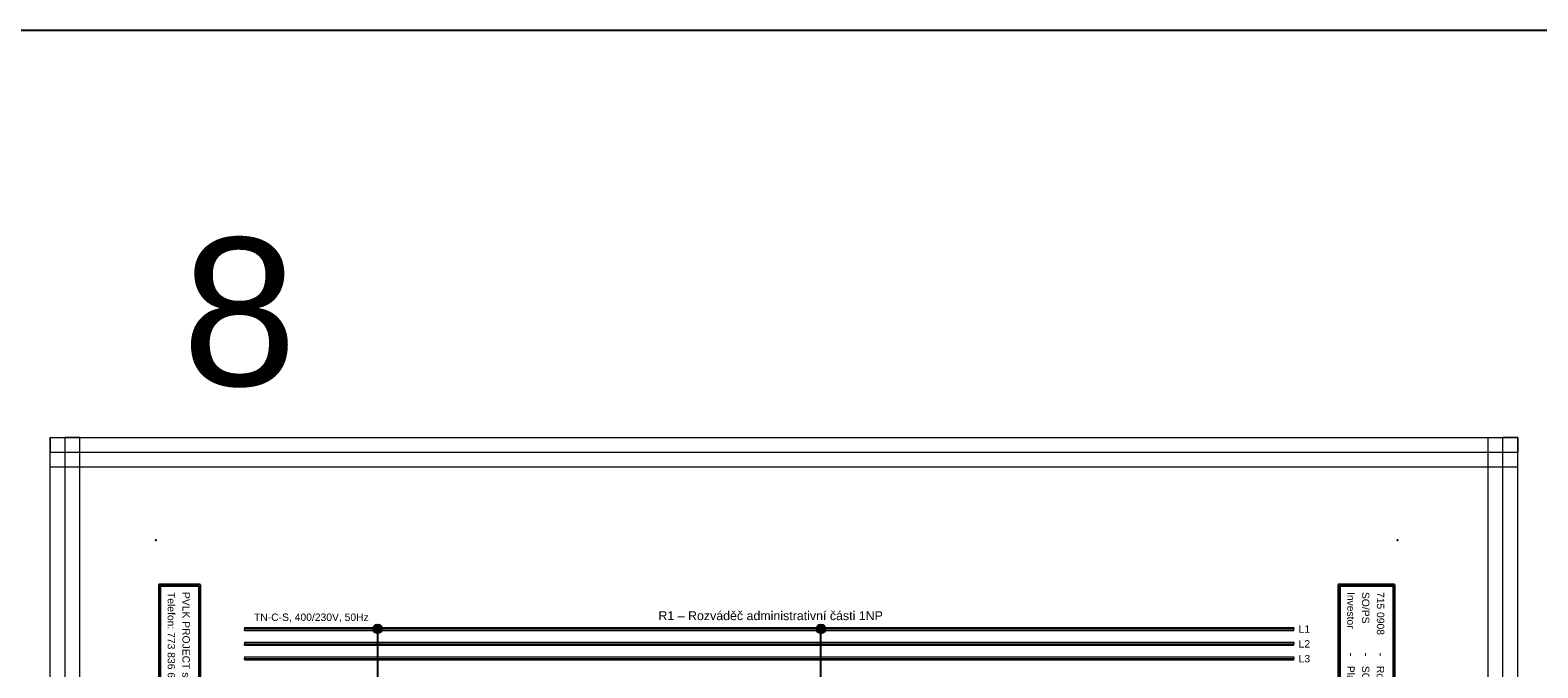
# Model space of a CAD drawing. Extents: x -9683 to -1855, y 4058 to 4698.
# Tile 28 of 50: x -6053 to -5543, y 4482 to 4698. Entities that reach past the tile are written whole.
import ezdxf
from ezdxf.enums import TextEntityAlignment as Align

# ---------------------------------------------------------------- set-up
doc = ezdxf.new("R2010")
doc.units = 0
doc.header["$MEASUREMENT"] = 0
for name, color, linetype in [('1-KRESBA', 7, 'Continuous'), ('__10-Popisy', 220, 'Continuous'), ('__Bílá', 7, 'Continuous'), ('__Oranžová', 30, 'Continuous'), ('__Vínová 220', 220, 'Continuous')]:
    doc.layers.add(name, color=color, linetype=linetype)
doc.styles.add('Arial', font='arial.ttf')

# ---------------------------------------------------------------- blocks, each defined once
blk = doc.blocks.new('BLK_Razítko_malé_pro_rozváděče')
at = {"layer": '__Bílá'}
for p, q in [((15, -1), (15, -20)), ((15, -1), (294, -1)), ((15.5, -1.5), (15.5, -19.5)), ((15.5, -1.5), (184.5, -1.5)), ((184.5, -1.5), (184.5, -19.5)), ((185, -1.5), (185, -19.5)), ((185, -1.5), (293.5, -1.5)), ((293.5, -19.5), (293.5, -1.5)), ((294, -20), (294, -1)), ((15, -20), (294, -20)), ((15.5, -19.5), (184.5, -19.5)), ((185, -19.5), (293.5, -19.5)), ((15, -405), (15, -419)), ((15, -405), (294, -405)), ((15.5, -405.5), (15.5, -418.5)), ((15.5, -405.5), (194.5, -405.5)), ((194.5, -405.5), (194.5, -418.5)), ((195, -405.5), (195, -418.5)), ((195, -405.5), (293.5, -405.5)), ((293.5, -405.5), (293.5, -418.5)), ((294, -405), (294, -419)), ((15, -419), (294, -419)), ((15.5, -418.5), (194.5, -418.5)), ((195, -418.5), (293.5, -418.5))]:
    blk.add_line(p, q, dxfattribs=at)
for p in [(0, 0), (300, 0), (0, -420), (300, -420)]:
    blk.add_point(p, dxfattribs=at)
at = {"layer": '__Bílá', "style": 'Arial'}
for s, height, p in [('Dokument', 2.5, (187, -7)), ('SO/PS', 2.5, (17.5, -12)), ('-', 3, (38, -7)), ('Vypracoval', 2.5, (187, -12)), ('-', 3, (210.5, -7)), ('Investor', 2.5, (17.5, -17)), ('-', 3, (38, -12)), ('Datum', 2.5, (187, -17)), ('-', 3, (210.5, -12)), ('-', 3, (38, -17)), ('-', 3, (210.5, -17)), ('PVLK PROJECT s.r.o. , Langrova 195/33,  787 01 Šumperk', 2.5, (17.5, -411)), ('Copyright © 2012 PVLK', 2.5, (197, -411)), ('Číslo dokumentu .....', 2.5, (197, -416)), ('Telefon: 773 836 685, mobil: 777 848 204, e-mail: %%Upavelka@pvlk.cz', 2.5, (17.5, -416))]:
    blk.add_text(s, height=height, dxfattribs=at).set_placement(p)
at = {"layer": '__Vínová 220', "char_height": 2.5, "attachment_point": 7, "style": 'Arial'}
for s, insert in [('715 0908', (17.5, -7)), ('Rozšíření výrobního areálu firmy PLASTKON PRODUCT, S.R.O.', (42.5, -7.75)), ('R1 – Rozváděč administrativní části 1NP', (215, -7.75)), ('SO 02 - Novostavba skladovací haly s administrativní budovou', (42.5, -12.75)), ('Miroslav Pavelka', (215, -12.75)), ('Plastkon product, s.r.o., Hlavní 147, Mikulovice 790 84', (42.5, -17.75)), ('06/2016', (215, -17.75))]:
    blk.add_mtext(s, dxfattribs=dict(at, insert=insert))
at = {"layer": '__Vínová 220', "style": 'Arial'}
blk.add_attdef('ČÍSLO', text='', height=4, dxfattribs=at).set_placement((290, -416), align=Align.RIGHT)
blk = doc.blocks.new('L0001A02')
at = {"linetype": 'Continuous'}
h = blk.add_hatch(color=256, dxfattribs=at)
edge = h.paths.add_edge_path()
edge.add_arc((0, 0), 1.5, 0, 360)
blk.add_circle((0, 0), 1.5)

msp = doc.modelspace()

# ---------------------------------------------------------------- linework, layer by layer
at = {"layer": '1-KRESBA'}
for p, q in [((-5935, 4495), (-5935, 4475)), ((-5785, 4475), (-5785, 4495))]:
    msp.add_line(p, q, dxfattribs=at)
at = {"layer": '1-KRESBA', "color": 3}
msp.add_lwpolyline([(-9683.45, 4697.61), (-1855.12, 4697.61), (-1855.12, 4057.66), (-9683.45, 4057.66)], close=True, dxfattribs=at)
at = {"layer": '__Oranžová', "lineweight": 0}
for p, q in [((-5980, 4495.5), (-5980, 4495)), ((-5980, 4495.5), (-5625, 4495.5)), ((-5980, 4494.5), (-5980, 4495)), ((-5980, 4495), (-5625, 4495)), ((-5980, 4494.5), (-5625, 4494.5)), ((-5625, 4495.5), (-5625, 4495)), ((-5625, 4494.5), (-5625, 4495)), ((-5980, 4490.5), (-5980, 4490)), ((-5980, 4490.5), (-5625, 4490.5)), ((-5980, 4489.5), (-5980, 4490)), ((-5980, 4490), (-5625, 4490)), ((-5980, 4489.5), (-5625, 4489.5)), ((-5625, 4490.5), (-5625, 4490)), ((-5625, 4489.5), (-5625, 4490)), ((-5980, 4485.5), (-5980, 4485)), ((-5980, 4485.5), (-5625, 4485.5)), ((-5980, 4484.5), (-5980, 4485)), ((-5980, 4485), (-5625, 4485)), ((-5980, 4484.5), (-5625, 4484.5)), ((-5625, 4485.5), (-5625, 4485)), ((-5625, 4484.5), (-5625, 4485))]:
    msp.add_line(p, q, dxfattribs=at)
at = {"layer": '__Vínová 220', "lineweight": 0}
for p, q in [((-6045.71, 4559.82), (-6045.71, 4554.82)), ((-6045.71, 4559.82), (-5549.31, 4559.82)), ((-6045.71, 4193.74), (-6045.71, 4559.82)), ((-6045.71, 4559.82), (-6040.71, 4559.82)), ((-6040.71, 4193.74), (-6040.71, 4559.82)), ((-6035.71, 4559.82), (-6040.71, 4559.82)), ((-6035.71, 4193.74), (-6035.71, 4559.82)), ((-5559.31, 4193.74), (-5559.31, 4559.82)), ((-5559.31, 4559.82), (-5554.31, 4559.82)), ((-5554.31, 4193.74), (-5554.31, 4559.82)), ((-5549.31, 4559.82), (-5554.31, 4559.82)), ((-5549.31, 4559.82), (-5549.31, 4554.82)), ((-5549.31, 4193.74), (-5549.31, 4559.82)), ((-6045.71, 4549.82), (-6045.71, 4554.82)), ((-6045.71, 4554.82), (-5549.31, 4554.82)), ((-5549.31, 4549.82), (-5549.31, 4554.82)), ((-6045.71, 4549.82), (-5549.31, 4549.82))]:
    msp.add_line(p, q, dxfattribs=at)

# ---------------------------------------------------------------- block references
at = {"layer": '1-KRESBA', "rotation": 270}
msp.add_blockref('BLK_Razítko_malé_pro_rozváděče', (-5590, 4525), dxfattribs=at).add_auto_attribs({'ČÍSLO': '22.8'})
at = {"layer": '1-KRESBA'}
for p in [(-5935, 4495), (-5785, 4495)]:
    msp.add_blockref('L0001A02', p, dxfattribs=at)

# ---------------------------------------------------------------- texts
at = {"layer": '__10-Popisy', "style": 'Arial'}
msp.add_text('8', height=50, dxfattribs=at).set_placement((-6001.15, 4577.31))
at = {"layer": '__Bílá', "insert": (-5839.99, 4497.93), "char_height": 3, "attachment_point": 7, "style": 'Arial'}
msp.add_mtext('R1 – Rozváděč administrativní části 1NP', dxfattribs=at)
at = {"layer": '__Oranžová', "lineweight": 0, "style": 'Arial'}
for s, p in [('TN-C-S, 400/230V, 50Hz', (-5976.79, 4497.71)), ('L1', (-5623.43, 4493.69)), ('L2', (-5623.43, 4488.69)), ('L3', (-5623.43, 4483.69))]:
    msp.add_text(s, height=2.5, dxfattribs=at).set_placement(p)

doc.saveas('drawing.dxf')
